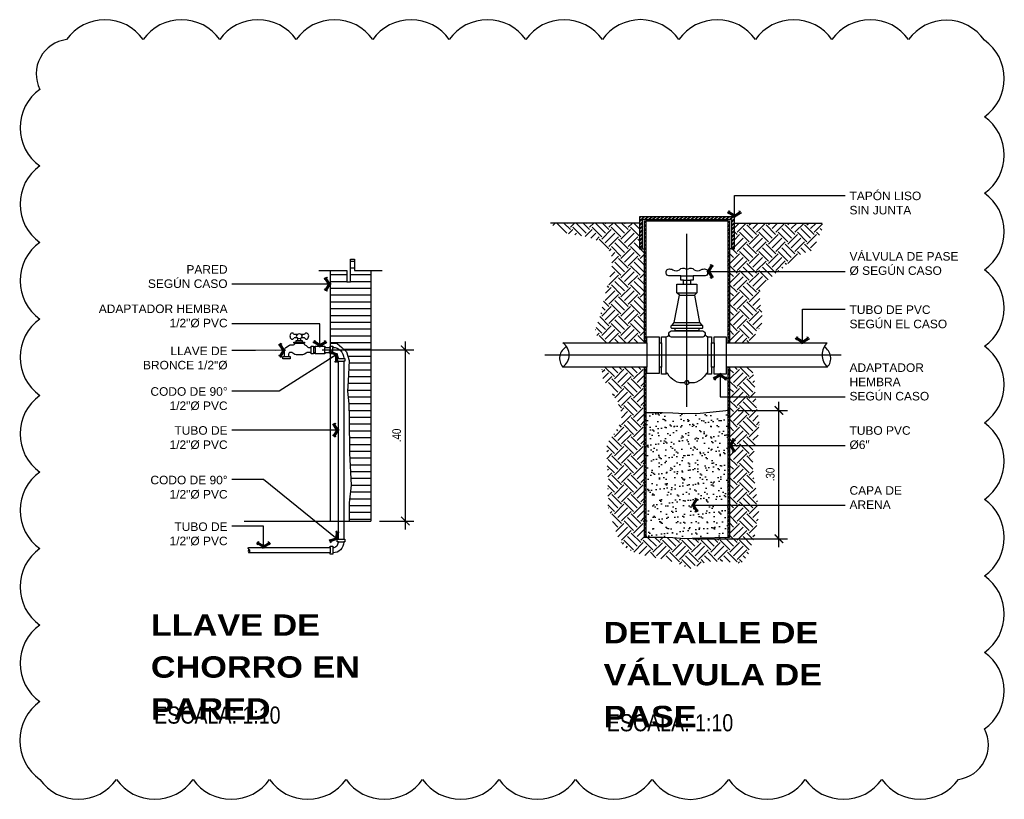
# Model space of a CAD drawing. Header units: metres. Extents: x 2 to 147, y 24 to 94.
# Tile 23 of 40: x 15.57 to 17.88, y 84.83 to 86.66. Entities that reach past the tile are written whole.
import ezdxf

# ---------------------------------------------------------------- set-up
doc = ezdxf.new("R2010")
doc.units = ezdxf.units.M
doc.header["$MEASUREMENT"] = 0
doc.header["$PDMODE"] = 35
doc.linetypes.add('CENTER', pattern=[2, 1.25, -0.25, 0.25, -0.25])
doc.layers.get('Defpoints').update_dxf_attribs({"color": 171})
for name, color, linetype in [('Cotas', 1, 'Continuous'), ('DET HIDRO', 6, 'Continuous'), ('PAREDES', 8, 'Continuous'), ('TEXTOS', 2, 'Continuous'), ('TEXTOS HIDRO', 2, 'Continuous'), ('texturas', 8, 'Continuous')]:
    doc.layers.add(name, color=color, linetype=linetype)
doc.styles.add('Architect Hand_2', font='ARIALN.TTF', dxfattribs={"height": 0.003953})
doc.styles.add('ARIAL', font='arial.ttf')
doc.styles.add('Arial Black_4', font='txt', dxfattribs={"height": 0.005})
doc.styles.add('COTAS', font='ARIALN.TTF')
doc.styles.add('TEXTO HIDROSANITARIO', font='arial.ttf')
doc.dimstyles.new('ESC-10', dxfattribs={"dimtxt": 0.02, "dimasz": 0.02, "dimexe": 0.02, "dimexo": 0.02, "dimgap": 0.01, "dimtad": 1, "dimzin": 4, "dimdsep": 46, "dimtxsty": 'COTAS', "dimblk": 'ARCHTICK', "dimcen": 0.02, "dimdle": 0.02, "dimclrd": 1, "dimclre": 1, "dimclrt": 2, "dimazin": 0, "dimtfac": 0.75, "dimtmove": 1, "dimatfit": 3, "dimldrblk": 'FLE', "dimfxl": 0.1, "dimtvp": 1.5, "dimtfill": 1, "dimtolj": 1, "dimtzin": 0, "dimarcsym": 0})
pattern_1 = [(45, (17.0332643, 85.446468), (-0.00450285, 0.00450285), []), (45, (17.0327015, 85.447031), (-0.00450285, 0.00450285), []), (45, (17.0321386, 85.4475936), (-0.00450285, 0.00450285), [])]
pattern_2 = [(45, (16.935293, 85.3497), (3e-18, 0.0450285), [0.03184, -0.03184]), (45, (16.92685, 85.358144), (3e-18, 0.0450285), [0.03184, -0.03184]), (45, (16.918408, 85.366586), (3e-18, 0.0450285), [0.03184, -0.03184]), (135, (16.918408, 85.372215), (-0.0450285, 3e-18), [0.03184, -0.03184]), (135, (16.92685, 85.380658), (-0.0450285, 3e-18), [0.03184, -0.03184]), (135, (16.935293, 85.3891), (-0.0450285, 3e-18), [0.03184, -0.03184])]
pattern_3 = [(45, (17.228958, 85.4463933), (-0.00450285, 0.00450285), []), (45, (17.2283954, 85.446956), (-0.00450285, 0.00450285), []), (45, (17.2278326, 85.447519), (-0.00450285, 0.00450285), [])]

# ---------------------------------------------------------------- blocks, each defined once
blk = doc.blocks.new('_ARCHTICK')
at = {"color": 0, "linetype": 'ByBlock', "const_width": 0.15}
blk.add_lwpolyline([(-0.5, -0.5), (0.5, 0.5)], dxfattribs=at)
blk = doc.blocks.new('FLE')
at = {"linetype": 'Continuous'}
h = blk.add_hatch(color=2, dxfattribs=at)
h.paths.add_polyline_path([(-0.57, -0.62), (-0.42, -0.71), (0, 0), (-0.2, 0)])
h.paths.add_polyline_path([(-0.42, 0.71), (-0.57, 0.62), (-0.2, 0), (0, 0)])
at = {"color": 1, "linetype": 'Continuous'}
for p, q in [((0, 0), (-1, 0)), ((-0.31, 0.77), (-0.69, 0.55)), ((-0.2, 0), (-0.64, 0.73)), ((-0.2, 0), (-0.64, -0.73)), ((0.07, -0.11), (-0.49, 0.82)), ((0.07, 0.11), (-0.49, -0.82)), ((-0.69, -0.55), (-0.31, -0.77))]:
    blk.add_line(p, q, dxfattribs=at)
blk = doc.blocks.new('*D109')
at = {"layer": 'Cotas', "color": 1, "lineweight": -2, "transparency": 16777216}
for p, q in [((16.4747, 85.9048), (16.4747, 85.4648)), ((16.2801, 85.8848), (16.4947, 85.8848)), ((16.4144, 85.4848), (16.4947, 85.4848))]:
    blk.add_line(p, q, dxfattribs=at)
at = {"layer": 'Defpoints', "color": 0, "transparency": 16777216}
for p in [(16.2601, 85.8848), (16.3944, 85.4848), (16.4747, 85.4848)]:
    blk.add_point(p, dxfattribs=at)
at = {"layer": 'Cotas', "color": 1, "lineweight": -2, "transparency": 16777216, "xscale": 0.02, "yscale": 0.02, "zscale": 0.02}
for p, rotation in [((16.4747, 85.8848), 90), ((16.4747, 85.4848), 270)]:
    blk.add_blockref('_ARCHTICK', p, dxfattribs=dict(at, rotation=rotation))
at = {"layer": 'Cotas', "color": 2, "transparency": 16777216, "insert": (16.4545, 85.6848), "char_height": 0.02, "attachment_point": 5, "rotation": 90, "style": 'COTAS', "bg_fill": 3, "box_fill_scale": 1.25, "bg_fill_color": 256, "bg_fill_true_color": 13158600, "bg_fill_transparency": 0}
blk.add_mtext('\\A1;.40', dxfattribs=at)
blk = doc.blocks.new('*D104')
at = {"layer": 'Cotas', "color": 1, "linetype": 'Continuous', "lineweight": -2, "transparency": 16777216}
for p, q in [((17.3481, 85.4235), (17.3481, 85.7635)), ((17.253, 85.7435), (17.3681, 85.7435)), ((17.1467, 85.4435), (17.3681, 85.4435))]:
    blk.add_line(p, q, dxfattribs=at)
at = {"layer": 'Defpoints', "color": 0, "linetype": 'Continuous', "transparency": 16777216}
for p in [(17.233, 85.7435), (17.3481, 85.7435), (17.1267, 85.4435)]:
    blk.add_point(p, dxfattribs=at)
at = {"layer": 'Cotas', "color": 1, "linetype": 'Continuous', "lineweight": -2, "transparency": 16777216, "xscale": 0.02, "yscale": 0.02, "zscale": 0.02}
for p, rotation in [((17.3481, 85.7435), 90), ((17.3481, 85.4435), 270)]:
    blk.add_blockref('_ARCHTICK', p, dxfattribs=dict(at, rotation=rotation))
at = {"layer": 'Cotas', "color": 2, "linetype": 'Continuous', "transparency": 16777216, "insert": (17.3279, 85.5935), "char_height": 0.02, "attachment_point": 5, "rotation": 90, "style": 'COTAS', "bg_fill": 3, "box_fill_scale": 1.25, "bg_fill_color": 256, "bg_fill_true_color": 13158600, "bg_fill_transparency": 0}
blk.add_mtext('\\A1;.30', dxfattribs=at)

msp = doc.modelspace()

# ---------------------------------------------------------------- hatches: boundary and pattern name
at = {"layer": 'PAREDES'}
h = msp.add_hatch(dxfattribs=at)
h.set_pattern_fill('LINE', color=8, scale=0.005, style=0)
h.set_pattern_definition([(0, (-116028.893979, -267389.766263), (0, 0.015875), [])])
h.paths.add_polyline_path([(16.3414, 85.8119), (16.3398, 85.7882), (16.3429, 85.7584), (16.3434, 85.7255), (16.3445, 85.6436), (16.3481, 85.5685), (16.3434, 85.5269), (16.3434, 85.4848), (16.3944, 85.4848), (16.3944, 86.0703), (16.3556, 86.0703), (16.3556, 86.0969), (16.3466, 86.0969), (16.3466, 86.0437), (16.3377, 86.0438), (16.3377, 86.0703), (16.2989, 86.0703), (16.2989, 85.9009), (16.3157, 85.9002), (16.3267, 85.8903), (16.3369, 85.8803), (16.3437, 85.86)])
at = {"layer": 'texturas'}
h = msp.add_hatch(dxfattribs=at)
h.set_pattern_fill('EARTH', color=256, scale=0.005014, angle=45, style=0)
h.set_pattern_definition([(45, (16.770612, 85.901582), (3e-18, 0.0450285), [0.03184, -0.03184]), (45, (16.76217, 85.910025), (3e-18, 0.0450285), [0.03184, -0.03184]), (45, (16.753727, 85.918467), (3e-18, 0.0450285), [0.03184, -0.03184]), (135, (16.753727, 85.924096), (-0.0450285, 3e-18), [0.03184, -0.03184]), (135, (16.76217, 85.93254), (-0.0450285, 3e-18), [0.03184, -0.03184]), (135, (16.770612, 85.940982), (-0.0450285, 3e-18), [0.03184, -0.03184])])
h.paths.add_polyline_path([(16.9192, 85.9315), (16.9183, 85.9283), (16.9293, 85.9016), (17.0333, 85.9016), (17.0333, 86.1211), (17.0222, 86.1211), (17.0222, 86.1815), (16.8145, 86.1815), (16.8154, 86.1804), (16.819, 86.1764), (16.8227, 86.1725), (16.8266, 86.169), (16.8307, 86.1659), (16.8349, 86.1632), (16.8394, 86.1609), (16.8441, 86.1591), (16.849, 86.1577), (16.854, 86.1566), (16.8593, 86.1556), (16.8647, 86.1548), (16.8701, 86.1541), (16.8757, 86.1534), (16.8814, 86.1526), (16.8872, 86.1516), (16.8929, 86.1504), (16.8987, 86.149), (16.9044, 86.1475), (16.91, 86.1457), (16.9155, 86.1437), (16.9208, 86.1415), (16.9259, 86.139), (16.9308, 86.1364), (16.9353, 86.1335), (16.9396, 86.1304), (16.9434, 86.127), (16.9469, 86.1234), (16.9499, 86.1196), (16.9524, 86.1155), (16.9544, 86.1112), (16.9559, 86.1067), (16.957, 86.102), (16.9576, 86.097), (16.9579, 86.0919), (16.9578, 86.0867), (16.9574, 86.0813), (16.9567, 86.0758), (16.9558, 86.0703), (16.9547, 86.0646), (16.9535, 86.0589), (16.9521, 86.0532), (16.9506, 86.0475), (16.9491, 86.0418), (16.9475, 86.0361), (16.946, 86.0305), (16.9445, 86.0249), (16.943, 86.0194), (16.9417, 86.014), (16.9404, 86.0087), (16.9392, 86.0035), (16.938, 85.9983), (16.9369, 85.9931), (16.9357, 85.988), (16.9345, 85.9829), (16.9332, 85.9778), (16.9319, 85.9727), (16.9306, 85.9677), (16.9291, 85.9625), (16.9275, 85.9574), (16.9259, 85.9523), (16.9242, 85.9471), (16.9225, 85.9419), (16.9209, 85.9367)])
at = {"layer": 'texturas', "linetype": 'Continuous'}
h = msp.add_hatch(dxfattribs=at)
h.set_pattern_fill('PLAST', color=256, scale=0.001003, angle=45, style=0)
h.set_pattern_definition([(45, (17.022221, 86.1211285), (-0.00450285, 0.00450285), []), (45, (17.0216584, 86.1216913), (-0.00450285, 0.00450285), []), (45, (17.0210956, 86.122254), (-0.00450285, 0.00450285), [])])
h.paths.add_polyline_path([(17.2372, 86.1211), (17.244, 86.1211), (17.244, 86.1962), (17.0222, 86.1962), (17.0222, 86.1211), (17.029, 86.1211), (17.029, 86.1894), (17.2372, 86.1894)])
h = msp.add_hatch(dxfattribs=at)
h.set_pattern_fill('PLAST', color=256, scale=0.001003, angle=45, style=0)
h.set_pattern_definition([(45, (17.0332643, 85.901582), (-0.00450285, 0.00450285), []), (45, (17.0327015, 85.9021446), (-0.00450285, 0.00450285), []), (45, (17.0321386, 85.9027075), (-0.00450285, 0.00450285), [])])
h.paths.add_polyline_path([(17.0373, 86.186), (17.0333, 86.186), (17.0333, 85.9016), (17.0373, 85.9016)])
h = msp.add_hatch(dxfattribs=at)
h.set_pattern_fill('PLAST', color=256, scale=0.001003, angle=45, style=0)
h.set_pattern_definition([(45, (17.228958, 85.901582), (-0.00450285, 0.00450285), []), (45, (17.2283954, 85.9021446), (-0.00450285, 0.00450285), []), (45, (17.2278326, 85.9027075), (-0.00450285, 0.00450285), [])])
h.paths.add_polyline_path([(17.233, 86.186), (17.229, 86.186), (17.229, 85.9016), (17.233, 85.9016)])
at = {"layer": 'texturas'}
h = msp.add_hatch(dxfattribs=at)
h.set_pattern_fill('EARTH', color=256, scale=0.005014, angle=45, style=0)
h.set_pattern_definition(pattern_2)
h.paths.add_polyline_path([(17.4299, 86.118), (17.4306, 86.1207), (17.4314, 86.1235), (17.4321, 86.1263), (17.4329, 86.1291), (17.4338, 86.1319), (17.4348, 86.1347), (17.4359, 86.1376), (17.4371, 86.1404), (17.4383, 86.1432), (17.4396, 86.1459), (17.441, 86.1487), (17.4423, 86.1514), (17.4437, 86.1541), (17.4449, 86.1568), (17.4461, 86.1595), (17.4472, 86.1621), (17.4482, 86.1647), (17.449, 86.1672), (17.4497, 86.1698), (17.4501, 86.1722), (17.4503, 86.1747), (17.4502, 86.177), (17.4499, 86.1794), (17.4492, 86.1815), (17.244, 86.1815), (17.244, 86.1211), (17.233, 86.1211), (17.233, 85.9016), (17.2813, 85.9016), (17.2817, 85.9027), (17.284, 85.9074), (17.2867, 85.912), (17.2897, 85.9165), (17.2929, 85.9211), (17.2962, 85.9256), (17.2993, 85.9301), (17.3022, 85.9347), (17.3048, 85.9393), (17.3069, 85.9441), (17.3084, 85.949), (17.3092, 85.954), (17.3095, 85.9592), (17.3092, 85.9645), (17.3085, 85.9699), (17.3077, 85.9754), (17.3067, 85.9809), (17.3057, 85.9866), (17.3048, 85.9922), (17.304, 85.9978), (17.3035, 86.0034), (17.3032, 86.0089), (17.3034, 86.0142), (17.304, 86.0194), (17.3051, 86.0243), (17.3068, 86.0289), (17.3091, 86.0333), (17.312, 86.0374), (17.3154, 86.0413), (17.3191, 86.0451), (17.3232, 86.0486), (17.3275, 86.0521), (17.332, 86.0556), (17.3365, 86.059), (17.3411, 86.0624), (17.3456, 86.0658), (17.3499, 86.0694), (17.3541, 86.073), (17.3581, 86.0767), (17.362, 86.0804), (17.3659, 86.0841), (17.3698, 86.0877), (17.3737, 86.0912), (17.3777, 86.0946), (17.3818, 86.0978), (17.3861, 86.1007), (17.3905, 86.1035), (17.395, 86.106), (17.3998, 86.1083), (17.4046, 86.1104), (17.4097, 86.1124), (17.4149, 86.1141), (17.4202, 86.1157), (17.4258, 86.1171)])
h = msp.add_hatch(dxfattribs=at)
h.set_pattern_fill('EARTH', color=256, scale=0.005014, angle=45, style=0)
h.set_pattern_definition(pattern_2)
h.paths.add_polyline_path([(17.1467, 85.372), (17.1473, 85.3726), (17.1512, 85.3758), (17.1551, 85.3787), (17.1593, 85.3812), (17.1635, 85.3834), (17.1679, 85.3853), (17.1725, 85.3868), (17.1771, 85.388), (17.1819, 85.389), (17.1868, 85.3897), (17.1918, 85.3901), (17.1968, 85.3904), (17.202, 85.3905), (17.2072, 85.3904), (17.2125, 85.3902), (17.2178, 85.3898), (17.2232, 85.3894), (17.2286, 85.3889), (17.234, 85.3883), (17.2394, 85.3877), (17.2449, 85.3871), (17.2503, 85.3865), (17.2558, 85.386), (17.2599, 85.3856), (17.2763, 85.4065), (17.2893, 85.4427), (17.3022, 85.4995), (17.2944, 85.5563), (17.2947, 85.5573), (17.2946, 85.558), (17.2935, 85.5633), (17.2925, 85.5686), (17.2915, 85.5739), (17.2906, 85.5793), (17.2898, 85.5846), (17.2891, 85.59), (17.2884, 85.5953), (17.2879, 85.6007), (17.2875, 85.6061), (17.2872, 85.6114), (17.2871, 85.6168), (17.2872, 85.6221), (17.2874, 85.6275), (17.2878, 85.6328), (17.2883, 85.6381), (17.2891, 85.6434), (17.2901, 85.6487), (17.2913, 85.6539), (17.2926, 85.6592), (17.294, 85.6644), (17.2954, 85.6696), (17.2968, 85.6748), (17.2982, 85.68), (17.2994, 85.6853), (17.3005, 85.6905), (17.3014, 85.6957), (17.302, 85.7009), (17.3023, 85.7062), (17.3023, 85.7114), (17.302, 85.7167), (17.3014, 85.722), (17.3007, 85.7273), (17.2998, 85.7326), (17.2988, 85.7379), (17.2978, 85.7432), (17.2968, 85.7485), (17.2959, 85.7538), (17.2951, 85.7591), (17.2945, 85.7644), (17.294, 85.7697), (17.2935, 85.775), (17.2932, 85.7802), (17.2929, 85.7855), (17.2926, 85.7908), (17.2922, 85.7961), (17.2918, 85.8015), (17.2914, 85.8068), (17.2908, 85.8122), (17.29, 85.8176), (17.2891, 85.823), (17.288, 85.8285), (17.2867, 85.834), (17.2853, 85.8395), (17.284, 85.8447), (17.233, 85.8447), (17.233, 85.4465), (17.1639, 85.4445), (17.1267, 85.4435), (17.1002, 85.4455), (17.0757, 85.4465), (17.0333, 85.4465), (17.0333, 85.8447), (16.9353, 85.8447), (16.9353, 85.8223), (16.9354, 85.8203), (16.9384, 85.8152), (16.9414, 85.8101), (16.9445, 85.8051), (16.9477, 85.8), (16.951, 85.7949), (16.9542, 85.7898), (16.9575, 85.7846), (16.9607, 85.7795), (16.9637, 85.7743), (16.9667, 85.7692), (16.9694, 85.764), (16.9719, 85.7589), (16.9742, 85.7538), (16.9761, 85.7488), (16.9777, 85.7438), (16.9789, 85.7388), (16.9797, 85.7339), (16.98, 85.729), (16.9798, 85.7242), (16.9791, 85.7195), (16.9778, 85.7149), (16.9759, 85.7103), (16.9735, 85.7058), (16.9708, 85.7013), (16.9677, 85.6968), (16.9645, 85.6923), (16.9612, 85.6878), (16.9579, 85.6832), (16.9548, 85.6785), (16.9518, 85.6738), (16.949, 85.6689), (16.9465, 85.6639), (16.9456, 85.6622), (16.9456, 85.6312), (16.9482, 85.5899), (16.9482, 85.5188), (16.9486, 85.5177), (16.9503, 85.5125), (16.9521, 85.5073), (16.9538, 85.502), (16.9554, 85.4966), (16.957, 85.4911), (16.9586, 85.4856), (16.9602, 85.4802), (16.9619, 85.4747), (16.9636, 85.4694), (16.9654, 85.4641), (16.9672, 85.4589), (16.9693, 85.4538), (16.9714, 85.4489), (16.9737, 85.4442), (16.9763, 85.4397), (16.979, 85.4355), (16.982, 85.4315), (16.9852, 85.4277), (16.9887, 85.4243), (16.9925, 85.4212), (16.9965, 85.4185), (17.0008, 85.4159), (17.0053, 85.4137), (17.01, 85.4116), (17.0149, 85.4098), (17.02, 85.4081), (17.0252, 85.4066), (17.0305, 85.4052), (17.0359, 85.4039), (17.0414, 85.4028), (17.0469, 85.4016), (17.0525, 85.4005), (17.0582, 85.3995), (17.0638, 85.3984), (17.0694, 85.3973), (17.0749, 85.3961), (17.0804, 85.3948), (17.0858, 85.3935), (17.0911, 85.392), (17.0963, 85.3904), (17.1015, 85.3887), (17.1065, 85.387), (17.1115, 85.3852), (17.1165, 85.3833), (17.1215, 85.3814), (17.1264, 85.3795), (17.1313, 85.3776), (17.1362, 85.3758), (17.1412, 85.374), (17.1462, 85.3722)])
at = {"layer": 'texturas', "linetype": 'Continuous'}
h = msp.add_hatch(dxfattribs=at)
h.set_pattern_fill('PLAST', color=256, scale=0.001003, angle=45, style=0)
h.set_pattern_definition(pattern_1)
h.paths.add_polyline_path([(17.0373, 85.8447), (17.0333, 85.8447), (17.0333, 85.7381), (17.0373, 85.7381)])
h = msp.add_hatch(dxfattribs=at)
h.set_pattern_fill('PLAST', color=256, scale=0.001003, angle=45, style=0)
h.set_pattern_definition(pattern_3)
h.paths.add_polyline_path([(17.233, 85.8447), (17.229, 85.8447), (17.229, 85.7381), (17.2315, 85.7381), (17.233, 85.7383)])
at = {"layer": 'texturas'}
h = msp.add_hatch(dxfattribs=at)
h.set_pattern_fill('AR-SAND', color=1, scale=0.013651, style=0)
h.set_pattern_definition([(37.5, (-85.194142, 20.13976), (-0.000859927, 0.0263032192), [0, -0.0207496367, 0, -0.0232068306, 0, -0.0221829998]), (7.5, (-85.19414, 20.13976), (0.024159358, 0.038525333), [0, -0.011193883, 0, -0.0187019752, 0, -0.0071668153]), (327.5, (-85.210932, 20.13976), (0.0425113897, 7.7252e-05), [0, -0.0068255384, 0, -0.0245719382, 0, -0.0320800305]), (317.5, (-85.210932, 20.13976), (0.041036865, 0.011981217), [0, -0.0034127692, 0, -0.0161082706, 0, -0.0184289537])])
h.paths.add_polyline_path([(17.0333, 85.4466), (17.233, 85.4466), (17.233, 85.7383), (17.2315, 85.7381), (17.1639, 85.7362), (17.1267, 85.7352), (17.1002, 85.7372), (17.0757, 85.7381), (17.0542, 85.7381), (17.0333, 85.7381)])
at = {"layer": 'texturas', "linetype": 'Continuous'}
h = msp.add_hatch(dxfattribs=at)
h.set_pattern_fill('PLAST', color=256, scale=0.001003, angle=45, style=0)
h.set_pattern_definition(pattern_1)
h.paths.add_polyline_path([(17.0373, 85.7381), (17.0333, 85.7381), (17.0333, 85.4465), (17.0373, 85.4465)])
h = msp.add_hatch(dxfattribs=at)
h.set_pattern_fill('PLAST', color=256, scale=0.001003, angle=45, style=0)
h.set_pattern_definition(pattern_3)
h.paths.add_polyline_path([(17.233, 85.7383), (17.2315, 85.7381), (17.229, 85.7381), (17.229, 85.4464), (17.2315, 85.4465), (17.233, 85.4466)])

# ---------------------------------------------------------------- linework, layer by layer
at = {"layer": 'Cotas', "linetype": 'Continuous'}
for p, q in [((17.029, 86.1211), (17.0333, 86.1211)), ((17.2372, 86.1211), (17.233, 86.1211))]:
    msp.add_line(p, q, dxfattribs=at)
at = {"layer": 'Cotas', "color": 1}
for p, q in [((16.2193, 85.9028), (16.2338, 85.9028)), ((16.2236, 85.9071), (16.2301, 85.9071)), ((16.217, 85.9007), (16.2373, 85.9007))]:
    msp.add_line(p, q, dxfattribs=at)
for start_param, end_param in [(-0.782296, 0.916679), (1.108507, 2.033084), (2.224925, 3.9239)]:
    msp.add_ellipse((16.2269, 85.917), major_axis=(-0.00719, 0), ratio=0.733552, start_param=start_param, end_param=end_param, dxfattribs=at)
at = {"layer": 'DET HIDRO', "color": 3}
for p, q in [((17.0333, 86.186), (17.0333, 85.9016)), ((17.0333, 86.186), (17.0373, 86.186)), ((17.0373, 86.186), (17.0373, 85.9016)), ((17.229, 86.186), (17.229, 85.9016)), ((17.229, 86.186), (17.233, 86.186)), ((17.233, 86.186), (17.233, 85.9016)), ((17.0333, 85.8447), (17.0333, 85.4466)), ((17.0373, 85.8447), (17.0373, 85.4466)), ((17.229, 85.8447), (17.229, 85.4466)), ((17.233, 85.8447), (17.233, 85.4466))]:
    msp.add_line(p, q, dxfattribs=at)
at = {"layer": 'DET HIDRO', "color": 1}
for p, q in [((17.229, 86.186), (17.0373, 86.186)), ((17.125, 86.0482), (17.1413, 86.0482)), ((17.1099, 86.0183), (17.1563, 86.0183)), ((17.1154, 86.0126), (17.1508, 86.0126)), ((17.1035, 85.9486), (17.1627, 85.9486)), ((17.0986, 85.9429), (17.1676, 85.9429)), ((17.0396, 85.9016), (17.0396, 85.8447)), ((17.0681, 85.9016), (17.0681, 85.8447)), ((17.1966, 85.9016), (17.1966, 85.8447)), ((16.3182, 85.8651), (16.3308, 85.8651)), ((16.3182, 85.4422), (16.3308, 85.4422)), ((16.2989, 85.4229), (16.2989, 85.4103)), ((16.3052, 85.4229), (16.3052, 85.4103)), ((16.3182, 85.436), (16.3308, 85.436))]:
    msp.add_line(p, q, dxfattribs=at)
at = {"layer": 'DET HIDRO', "color": 8, "linetype": 'CENTER', "ltscale": 1.5}
for p, q in [((17.1331, 85.7521), (17.1331, 86.156)), ((16.8011, 85.8731), (17.494, 85.8731))]:
    msp.add_line(p, q, dxfattribs=at)
at = {"layer": 'DET HIDRO', "color": 2}
for p, q in [((16.2218, 85.9207), (16.2149, 85.9207)), ((16.2391, 85.9207), (16.232, 85.9207))]:
    msp.add_line(p, q, dxfattribs=at)
at = {"layer": 'DET HIDRO', "color": 1}
for points in [[(17.0222, 86.1815), (16.8145, 86.1815)], [(17.244, 86.1815), (17.4492, 86.1815)], [(17.1185, 86.0581), (17.1474, 86.0581)], [(17.125, 86.0382), (17.1413, 86.0382)], [(17.1606, 85.9348), (17.1057, 85.9348)], [(17.0737, 85.9016), (17.0737, 85.8447)], [(17.0848, 85.828), (17.0848, 85.9154)], [(17.1815, 85.9154), (17.1815, 85.8309)], [(17.1909, 85.8447), (17.1909, 85.9016)], [(17.2251, 85.9154), (17.2251, 85.828)], [(16.2544, 85.879), (16.2544, 85.8903)], [(16.2601, 85.8907), (16.2601, 85.8781)], [(16.1923, 85.8693), (16.2019, 85.8693)], [(17.233, 85.4466), (17.2315, 85.4465), (17.1639, 85.4445), (17.1267, 85.4435), (17.1002, 85.4455), (17.0757, 85.4465), (17.0542, 85.4465), (17.0333, 85.4465)]]:
    msp.add_lwpolyline(points, dxfattribs=at)
at = {"layer": 'DET HIDRO', "color": 3}
for points in [[(17.2372, 86.1211), (17.244, 86.1211), (17.244, 86.1962), (17.0222, 86.1962), (17.0222, 86.1211), (17.029, 86.1211), (17.029, 86.1894), (17.2372, 86.1894), (17.2372, 86.1211)], [(17.233, 85.7435), (17.2315, 85.7432), (17.1639, 85.7362), (17.1267, 85.7352), (17.1002, 85.7372), (17.0757, 85.7381), (17.0542, 85.7381), (17.0333, 85.7381)]]:
    msp.add_lwpolyline(points, dxfattribs=at)
at = {"layer": 'DET HIDRO', "color": 2}
msp.add_lwpolyline([(17.1057, 85.9291), (17.1057, 85.9348), (17.0986, 85.9348, -0.414214), (17.0963, 85.9371), (17.0963, 85.9406, -0.414214), (17.0986, 85.9429), (17.1035, 85.9486), (17.1154, 86.0126), (17.1099, 86.0183), (17.1099, 86.0382), (17.125, 86.0382), (17.125, 86.0482), (17.1185, 86.0482), (17.1185, 86.0581), (17.0905, 86.0581, -0.421246), (17.0848, 86.0638), (17.0848, 86.0682, -0.36304), (17.0895, 86.0738, -0.165822), (17.1002, 86.0723, 0.337793), (17.116, 86.0723, -0.368043), (17.1302, 86.0747, 0.273612), (17.136, 86.0747, -0.368936), (17.1502, 86.0723, 0.337415), (17.166, 86.0723), (17.166, 86.0723, -0.162527), (17.1768, 86.0738, -0.36304), (17.1815, 86.0682), (17.1815, 86.0638, -0.428817), (17.1758, 86.0581), (17.1477, 86.0581), (17.1477, 86.0482), (17.1413, 86.0482), (17.1413, 86.0382), (17.1563, 86.0382), (17.1563, 86.0183), (17.1508, 86.0126), (17.1627, 85.9486), (17.1676, 85.9429, -0.414214), (17.1699, 85.9406), (17.1699, 85.9371, -0.479765), (17.1676, 85.9348), (17.1606, 85.9348), (17.1606, 85.9291)], format="xyb", close=True, dxfattribs=at)
at = {"layer": 'DET HIDRO', "color": 3}
msp.add_lwpolyline([(17.1816, 85.9154), (17.1815, 85.9154), (17.1909, 85.9154), (17.1909, 85.9016), (17.1966, 85.9016), (17.1966, 85.9154), (17.2251, 85.9154), (17.2251, 85.9016), (17.4613, 85.9016, 0.429952), (17.4613, 85.8447), (17.2251, 85.8447), (17.2251, 85.828), (17.1966, 85.828), (17.1966, 85.8447), (17.1909, 85.8447), (17.1909, 85.828), (17.1815, 85.828), (17.1815, 85.8309, 0.150966), (17.1778, 85.8289, -0.307213), (17.1379, 85.8077, -0.831519), (17.1283, 85.8077, -0.307213), (17.0884, 85.8289, 0.150966), (17.0848, 85.8309), (17.0848, 85.828), (17.0737, 85.828), (17.0737, 85.8447), (17.0681, 85.8447), (17.0681, 85.8299), (17.0396, 85.8299), (17.0396, 85.8447), (16.8432, 85.8447, 0.509145), (16.8432, 85.9016), (17.0396, 85.9016), (17.0396, 85.9154), (17.0681, 85.9154), (17.0681, 85.9016), (17.0737, 85.9016), (17.0737, 85.9154), (17.0848, 85.9154), (17.0849, 85.9154, 0.414214), (17.0906, 85.9211, -0.336883), (17.0963, 85.9291), (17.1702, 85.9291, -0.336883), (17.1759, 85.9211, 0.308973), (17.1815, 85.9154)], format="xyb", dxfattribs=at)
at = {"layer": 'DET HIDRO', "color": 2}
for points in [[(16.2225, 85.9128), (16.2146, 85.9128)], [(16.2394, 85.9128), (16.2312, 85.9128)]]:
    msp.add_lwpolyline(points, dxfattribs=at)
at = {"layer": 'DET HIDRO', "color": 1}
msp.add_lwpolyline([(17.0906, 85.9211, 0.370852), (17.0963, 85.9154), (17.1711, 85.9154, 0.331807), (17.1759, 85.9209)], format="xyb", dxfattribs=at)
for centre, radius, start, end in [((16.8656, 85.8653), 0.0304, 117.0471, 222.4638), ((17.4389, 85.8653), 0.0304, 317.5362, 60.6123), ((17.1331, 85.8086), 0.00491, 349.4884, 190.5116), ((16.1152, 85.4144), 0.00747, 145.7947, 213.2536)]:
    msp.add_arc(centre, radius, start, end, dxfattribs=at)
at = {"layer": 'DET HIDRO', "color": 3}
msp.add_arc((16.1029, 85.4163), 0.00888, 344.8934, 344.9021, dxfattribs=at)
at = {"layer": 'DET HIDRO', "color": 2}
for centre, major_axis, start_param, end_param in [((16.2103, 85.9171), (0, 0.00719), -1.039234, 4.078437), ((16.2436, 85.9171), (0, 0.00719), 2.204734, 7.322411), ((16.2269, 85.917), (-0.00719, 0), 3.910916, 5.50089), ((16.2269, 85.917), (-0.00719, 0), 2.033084, 2.224925)]:
    msp.add_ellipse(centre, major_axis=major_axis, ratio=0.733552, start_param=start_param, end_param=end_param, dxfattribs=at)
at = {"layer": 'DET HIDRO', "color": 3}
msp.add_ellipse((16.2269, 85.917), major_axis=(-0.00719, 0), ratio=0.733552, start_param=0.916679, end_param=1.108507, dxfattribs=at)
at = {"layer": 'PAREDES', "color": 1}
for p, q in [((16.2989, 86.0703), (16.2989, 85.4848)), ((16.0982, 85.4848), (16.3944, 85.4848))]:
    msp.add_line(p, q, dxfattribs=at)
msp.add_lwpolyline([(16.2723, 86.0703), (16.3377, 86.0703), (16.3377, 86.0437), (16.3466, 86.0437), (16.3466, 86.0969), (16.3556, 86.0969), (16.3556, 86.0703), (16.4209, 86.0703)], dxfattribs=at)
at = {"layer": 'TEXTOS', "lineweight": 9}
for p, q in [((15.8874, 85.0842), (16.6223, 85.0842)), ((16.9456, 85.0663), (17.6707, 85.0663))]:
    msp.add_line(p, q, dxfattribs=at)

# ---------------------------------------------------------------- texts
at = {"layer": 'TEXTOS', "lineweight": 9, "char_height": 0.05, "attachment_point": 1, "line_spacing_factor": 1.176471, "style": 'Arial Black_4', "bg_fill": 3, "box_fill_scale": 1.25, "bg_fill_color": 0, "bg_fill_transparency": 0}
for s, insert, width in [('LLAVE DE CHORRO EN PARED', (15.88, 85.2665), 0.742055), ('DETALLE DE VÁLVULA DE PASE', (16.9382, 85.2487), 0.721603)]:
    msp.add_mtext(s, dxfattribs=dict(at, insert=insert, width=width))
at = {"layer": 'TEXTOS', "lineweight": 9, "char_height": 0.04, "width": 0.334459, "attachment_point": 1, "line_spacing_factor": 1.046694, "style": 'Architect Hand_2'}
for insert in [(15.8877, 85.051), (16.9459, 85.0331)]:
    msp.add_mtext('ESCALA: 1:10', dxfattribs=dict(at, insert=insert))

# ---------------------------------------------------------------- leaders
at = {"layer": 'TEXTOS HIDRO', "annotation_type": 0, "has_hookline": 1}
for points, override, hookline_direction, text_width in [([(17.244, 86.1962), (17.244, 86.246), (17.5032, 86.246)], {"dimasz": 0.02, "dimgap": 0.01, "dimtad": 0}, 0, 0.1658), ([(17.1815, 86.0685), (17.4591, 86.0685), (17.5032, 86.0685)], {"dimasz": 0.02, "dimgap": 0.01, "dimtad": 0}, 0, 0.2531), ([(16.2989, 86.0384), (16.0936, 86.0384), (16.0693, 86.0384)], {"dimgap": 0.01, "dimtad": 0}, 1, 0.1989), ([(17.4029, 85.9016), (17.4029, 85.9798), (17.5032, 85.9798)], {"dimasz": 0.02, "dimgap": 0.01, "dimtad": 0}, 0, 0.2257), ([(16.1923, 85.8839), (16.1244, 85.8836), (16.0693, 85.8836)], {"dimgap": 0.01, "dimtad": 0}, 1, 0.1947), ([(17.2108, 85.828), (17.2108, 85.7754), (17.5032, 85.7754)], {"dimasz": 0.02, "dimgap": 0.01, "dimtad": 0}, 0, 0.1838), ([(16.3182, 85.6975), (16.0936, 85.6975), (16.0693, 85.6975)], {"dimgap": 0.01, "dimtad": 0}, 1, 0.1316), ([(16.3155, 85.4422), (16.1432, 85.5816), (16.0693, 85.5816)], {"dimgap": 0.01, "dimtad": 0}, 1, 0.1772), ([(16.1432, 85.4229), (16.1432, 85.4725), (16.0693, 85.4725)], {"dimgap": 0.01, "dimtad": 0}, 1, 0.1316)]:
    msp.add_leader(points, dimstyle='ESC-10', override=override, dxfattribs=dict(at, hookline_direction=hookline_direction, text_width=text_width))

# ---------------------------------------------------------------- next in the draw order: texts
at = {"layer": 'TEXTOS HIDRO', "char_height": 0.02, "bg_fill": 3, "box_fill_scale": 1.1, "bg_fill_color": 256, "bg_fill_true_color": 13158600, "bg_fill_transparency": 9161100}
for s, insert, width, attachment_point, style in [('TAPÓN LISO SIN JUNTA', (17.5132, 86.255), 0.217512, 1, 'ARIAL'), ('VÁLVULA DE PASE Ø SEGÚN CASO', (17.5132, 86.0595), 0.279548, 7, 'ARIAL'), ('PARED SEGÚN CASO', (16.0593, 86.0294), 0.200445, 9, 'TEXTO HIDROSANITARIO'), ('TUBO DE PVC SEGÚN EL CASO', (17.5132, 85.9889), 0.240051, 1, 'ARIAL'), ('ADAPTADOR HEMBRA SEGÚN CASO', (17.5132, 85.7664), 0.197622, 7, 'ARIAL'), ('TUBO DE {\\A1;1/2"Ø} PVC', (16.0593, 85.7065), 0.177879, 3, 'TEXTO HIDROSANITARIO'), ('CODO DE 90%%D {\\A1;1/2"Ø} PVC ', (16.0593, 85.5906), 0.208381, 3, 'TEXTO HIDROSANITARIO'), ('\\A1;TUBO DE 1/2"Ø PVC', (16.0593, 85.4815), 0.184451, 3, 'TEXTO HIDROSANITARIO')]:
    msp.add_mtext(s, dxfattribs=dict(at, insert=insert, width=width, attachment_point=attachment_point, style=style))

# ---------------------------------------------------------------- next in the draw order: dimensions: what is measured, and where the dimension line sits
at = {"layer": 'Cotas', "color": 1}
dim = msp.add_linear_dim(base=(16.4747, 85.4848), p1=(16.2601, 85.8848), p2=(16.3944, 85.4848), angle=90, dimstyle='ESC-10', dxfattribs=at)
dim.commit()
dim.dimension.update_dxf_attribs({"geometry": '*D109', "text_midpoint": (16.4545, 85.6848)})
at = {"layer": 'Cotas', "linetype": 'Continuous'}
dim = msp.add_linear_dim(base=(17.3481, 85.7435), p1=(17.1267, 85.4435), p2=(17.233, 85.7435), angle=90, dimstyle='ESC-10', dxfattribs=at)
dim.commit()
dim.dimension.update_dxf_attribs({"geometry": '*D104', "text_midpoint": (17.3279, 85.5935)})

# ---------------------------------------------------------------- next in the draw order: linework, layer by layer
at = {"layer": 'DET HIDRO', "color": 1}
for p, q in [((16.2989, 85.8781), (16.2989, 85.8907)), ((16.3052, 85.8781), (16.3052, 85.8907)), ((16.3182, 85.8588), (16.3308, 85.8588))]:
    msp.add_line(p, q, dxfattribs=at)
at = {"layer": 'DET HIDRO', "color": 2}
msp.add_lwpolyline([(16.2301, 85.9123), (16.2301, 85.9071), (16.2338, 85.9071), (16.2338, 85.9028), (16.2394, 85.9028), (16.2394, 85.9007), (16.2373, 85.9007), (16.2373, 85.9004, 0.343943), (16.2402, 85.8967, -0.228624), (16.2452, 85.8925, 0.29427), (16.2487, 85.8903), (16.2544, 85.8903), (16.2544, 85.8936), (16.2601, 85.8936), (16.2601, 85.8907), (16.2638, 85.8907), (16.2638, 85.8934), (16.287, 85.8934), (16.287, 85.8907), (16.2989, 85.8907), (16.2989, 85.8934), (16.3052, 85.8934), (16.3052, 85.8907), (16.3057, 85.8907, -0.414214), (16.3308, 85.8655), (16.3308, 85.8651), (16.3335, 85.8651), (16.3335, 85.8588), (16.3308, 85.8588), (16.3308, 85.4422), (16.3335, 85.4422), (16.3335, 85.436), (16.3308, 85.436), (16.3308, 85.4355, -0.414214), (16.3057, 85.4103), (16.3052, 85.4103), (16.3052, 85.4076), (16.2989, 85.4076), (16.2989, 85.4103), (16.109, 85.4103, 0.255331), (16.1115, 85.414, 0.309474), (16.109, 85.4186, -0.566414), (16.1086, 85.4229), (16.2989, 85.4229), (16.2989, 85.4256), (16.3052, 85.4256), (16.3052, 85.4229), (16.3057, 85.4229, 0.414214), (16.3182, 85.4355), (16.3182, 85.436), (16.3155, 85.436), (16.3155, 85.4422), (16.3182, 85.4422), (16.3182, 85.8588), (16.3155, 85.8588), (16.3155, 85.8651), (16.3182, 85.8651), (16.3182, 85.8655, 0.414214), (16.3057, 85.8781), (16.3052, 85.8781), (16.3052, 85.8754), (16.2989, 85.8754), (16.2989, 85.8781), (16.287, 85.8781), (16.287, 85.8754), (16.2638, 85.8754), (16.2638, 85.8781), (16.2601, 85.8781), (16.2601, 85.8756), (16.2544, 85.8756), (16.2544, 85.879), (16.2475, 85.879, 0.169297), (16.2428, 85.8773), (16.2388, 85.8751, -0.169297), (16.2341, 85.8734), (16.2196, 85.8734, -0.183678), (16.2145, 85.8753), (16.2116, 85.8771, 0.183678), (16.2065, 85.879), (16.2056, 85.879, 0.414214), (16.2019, 85.8752), (16.2019, 85.8693), (16.2056, 85.8693), (16.2056, 85.8637), (16.1886, 85.8637), (16.1886, 85.8693), (16.1923, 85.8693), (16.1923, 85.8843, -0.256642), (16.1958, 85.8907), (16.2038, 85.8958, -0.14243), (16.2079, 85.8969), (16.2132, 85.8969, 0.414214), (16.217, 85.9007), (16.217, 85.9007), (16.2144, 85.9007), (16.2144, 85.9028), (16.2193, 85.9028), (16.2193, 85.9071), (16.2236, 85.9071), (16.2236, 85.9123)], format="xyb", dxfattribs=at)
at = {"layer": 'DET HIDRO', "color": 1}
for points in [[(16.2638, 85.8907), (16.2638, 85.8781)], [(16.287, 85.8781), (16.287, 85.8907)]]:
    msp.add_lwpolyline(points, dxfattribs=at)
at = {"layer": 'PAREDES', "color": 1}
msp.add_line((16.3944, 86.0703), (16.3944, 85.4848), dxfattribs=at)
msp.add_lwpolyline([(16.2989, 85.9009), (16.3157, 85.9002), (16.3267, 85.8903), (16.3369, 85.8803), (16.3437, 85.86), (16.3414, 85.8119), (16.3398, 85.7882), (16.3429, 85.7584), (16.3434, 85.7255), (16.3445, 85.6436), (16.3481, 85.5685), (16.3434, 85.5269), (16.3434, 85.4848)], dxfattribs=at)

# ---------------------------------------------------------------- next in the draw order: leaders
at = {"layer": 'TEXTOS HIDRO', "annotation_type": 0, "has_hookline": 1}
for points, override, hookline_direction, text_width in [([(16.2752, 85.8934), (16.2752, 85.9459), (16.0693, 85.9459)], {"dimgap": 0.01, "dimtad": 0}, 1, 0.3012), ([(16.3146, 85.8744), (16.1796, 85.7886), (16.0693, 85.7886)], {"dimgap": 0.01, "dimtad": 0}, 1, 0.1772), ([(17.233, 85.6613), (17.4591, 85.6613), (17.5032, 85.6613)], {"dimasz": 0.02, "dimgap": 0.01, "dimtad": 0}, 0, 0.1411), ([(17.1456, 85.5219), (17.4591, 85.5219), (17.5032, 85.5219)], {"dimasz": 0.02, "dimgap": 0.01, "dimtad": 0}, 0, 0.1198)]:
    msp.add_leader(points, dimstyle='ESC-10', override=override, dxfattribs=dict(at, hookline_direction=hookline_direction, text_width=text_width))

# ---------------------------------------------------------------- next in the draw order: texts
at = {"layer": 'TEXTOS HIDRO', "char_height": 0.02, "bg_fill": 3, "box_fill_scale": 1.1, "bg_fill_color": 256, "bg_fill_true_color": 13158600, "bg_fill_transparency": 9161100}
for s, insert, width, attachment_point, style in [('ADAPTADOR HEMBRA {\\A1;1/2"Ø} PVC', (16.0593, 85.9369), 0.326223, 9, 'TEXTO HIDROSANITARIO'), ('LLAVE DE BRONCE {\\A1;1/2"Ø}', (16.0593, 85.8926), 0.245586, 3, 'TEXTO HIDROSANITARIO'), ('CODO DE 90%%D {\\A1;1/2"Ø} PVC ', (16.0593, 85.7976), 0.208381, 3, 'TEXTO HIDROSANITARIO'), ('TUBO PVC\\P%%C6"', (17.5132, 85.6523), 0.154302, 7, 'ARIAL'), ('CAPA DE ARENA', (17.5132, 85.5129), 0.161395, 7, 'ARIAL')]:
    msp.add_mtext(s, dxfattribs=dict(at, insert=insert, width=width, attachment_point=attachment_point, style=style))

# ---------------------------------------------------------------- next in the draw order: linework, layer by layer
at = {"layer": 'Defpoints'}
msp.add_lwpolyline([(15.6207, 84.8806, 0.520567), (15.7996, 84.8806, 0.520567), (15.9785, 84.8806, 0.520567), (16.1574, 84.8806, 0.520567), (16.3363, 84.8806, 0.520567), (16.5152, 84.8806, 0.520567), (16.6941, 84.8806, 0.520567), (16.873, 84.8806, 0.520567), (17.0519, 84.8806, 0.520567), (17.2309, 84.8806, 0.520567), (17.4098, 84.8806, 0.520567), (17.5887, 84.8806, 0.520567), (17.7676, 84.8806, 0.520567), (17.8285, 84.9987, 0.520567), (17.8285, 85.1776, 0.520567), (17.8285, 85.3565, 0.520567), (17.8285, 85.5354, 0.520567), (17.8285, 85.7143, 0.520567), (17.8285, 85.8932, 0.520567), (17.8285, 86.0721, 0.520567), (17.8285, 86.251, 0.520567), (17.8285, 86.4299, 0.520567), (17.8285, 86.6089, 0.520567), (17.6511, 86.6104, 0.520567), (17.4722, 86.6104, 0.520567), (17.2933, 86.6104, 0.520567), (17.1144, 86.6104, 0.520567), (16.9354, 86.6104, 0.520567), (16.7565, 86.6104, 0.520567), (16.5776, 86.6104, 0.520567), (16.3987, 86.6104, 0.520567), (16.2198, 86.6104, 0.520567), (16.0409, 86.6104, 0.520567), (15.862, 86.6104, 0.520567), (15.6831, 86.6104, 0.520567), (15.6207, 86.4939, 0.520567), (15.6207, 86.315, 0.520567), (15.6207, 86.1361, 0.520567), (15.6207, 85.9571, 0.520567), (15.6207, 85.7782, 0.520567), (15.6207, 85.5993, 0.520567), (15.6207, 85.4204, 0.520567), (15.6207, 85.2415, 0.520567), (15.6207, 85.0626, 0.520567)], format="xyb", close=True, dxfattribs=at)

doc.saveas('drawing.dxf')
